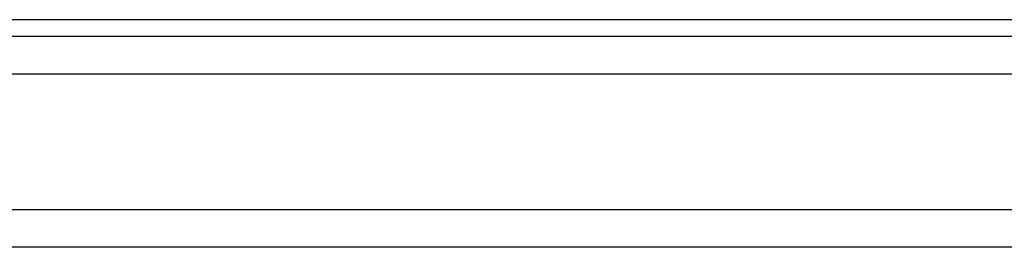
# Model space of a CAD drawing. Header units: millimetres. Extents: x 734 to 1053, y 80 to 189.
# Tile 4 of 51: x 967 to 993, y 103 to 109. Entities that reach past the tile are written whole.
import ezdxf

# ---------------------------------------------------------------- set-up
doc = ezdxf.new("R2010")
doc.units = ezdxf.units.MM
doc.header["$LTSCALE"] = 0.15
doc.layers.add('2', color=7, linetype='CONTINUOUS')

msp = doc.modelspace()

# ---------------------------------------------------------------- linework, layer by layer
at = {"layer": '2', "color": 0, "linetype": 'Continuous'}
for p, q in [((997.877, 109.273), (961.693, 109.273)), ((1018.785, 108.823), (940.785, 108.823)), ((1018.785, 107.823), (940.785, 107.823)), ((1049.285, 104.223), (894.437, 104.223)), ((1049.285, 103.223), (860.285, 103.223))]:
    msp.add_line(p, q, dxfattribs=at)

doc.saveas('drawing.dxf')
